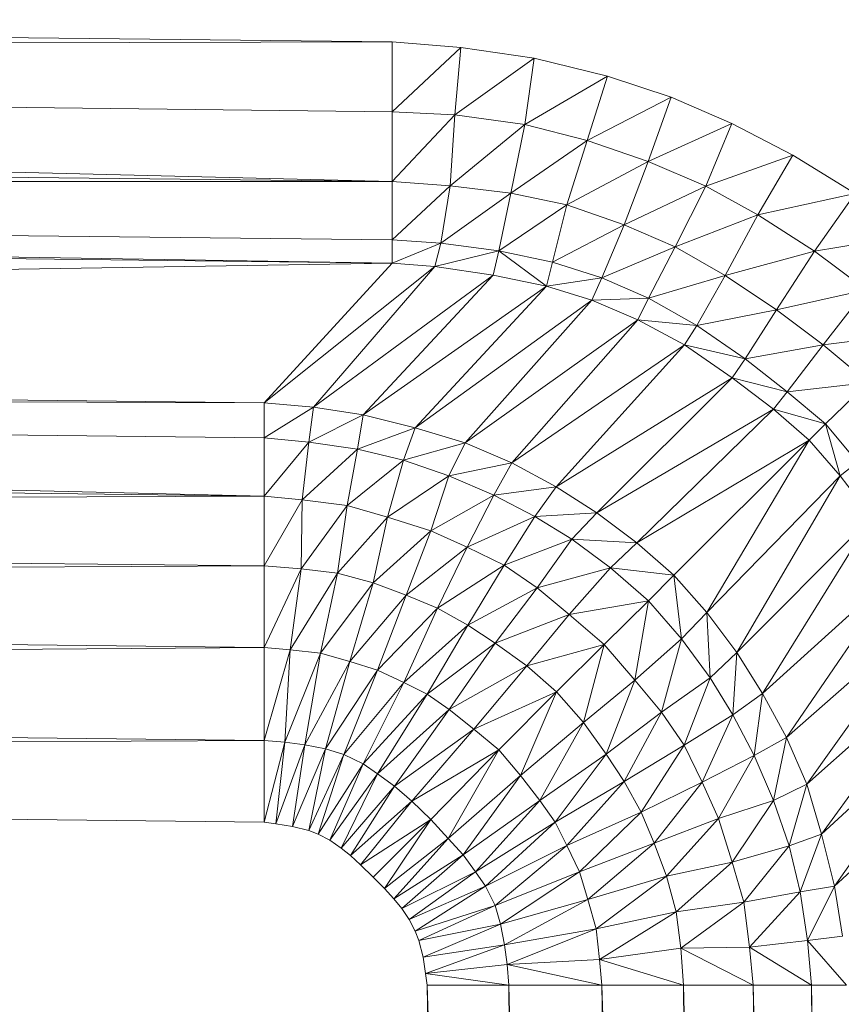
# Model space of a CAD drawing. Header units: metres. Extents: x 391.1 to 427.5, y 12.7 to 29.9.
# Tile 128 of 212: x 408.8146 to 408.8621, y 21.5667 to 21.6237. Entities that reach past the tile are written whole.
import ezdxf

# ---------------------------------------------------------------- set-up
doc = ezdxf.new("R2010")
doc.units = ezdxf.units.M
doc.layers.add('02_MOBILIARIO', color=7, linetype='Continuous', lineweight=18)

# ---------------------------------------------------------------- blocks, each defined once
blk = doc.blocks.new('Family - Plats de dutxa PS-1-153387-01_CLI_AIRE_PS1')
at = {"layer": '02_MOBILIARIO', "color": 253, "true_color": 0xaaaaaa}
for p, q in [((0.409997, 0.745261), (0.704435, 0.74189)), ((0.704435, 0.74189), (0.409997, 0.745261)), ((0.704435, 0.74189), (0.409997, 0.741216)), ((0.409997, 0.741216), (0.704435, 0.74189)), ((0.704435, 0.74189), (0.704435, 0.737845)), ((0.704435, 0.737845), (0.704435, 0.74189)), ((0.704435, 0.74189), (0.708408, 0.741555)), ((0.708408, 0.741555), (0.704435, 0.74189)), ((0.708408, 0.741555), (0.704435, 0.737845)), ((0.704435, 0.737845), (0.708408, 0.741555)), ((0.708066, 0.737659), (0.708408, 0.741555)), ((0.708408, 0.741555), (0.708066, 0.737659)), ((0.708408, 0.741555), (0.71265, 0.740939)), ((0.71265, 0.740939), (0.708408, 0.741555)), ((0.409997, 0.741216), (0.704435, 0.7338)), ((0.704435, 0.7338), (0.409997, 0.741216)), ((0.409997, 0.741216), (0.704435, 0.737845)), ((0.704435, 0.737845), (0.409997, 0.741216)), ((0.71265, 0.740939), (0.708066, 0.737659)), ((0.708066, 0.737659), (0.71265, 0.740939)), ((0.712103, 0.737112), (0.71265, 0.740939)), ((0.71265, 0.740939), (0.712103, 0.737112)), ((0.71265, 0.740939), (0.716891, 0.739914)), ((0.716891, 0.739914), (0.71265, 0.740939)), ((0.716891, 0.739914), (0.712103, 0.737112)), ((0.712103, 0.737112), (0.716891, 0.739914)), ((0.716891, 0.739914), (0.715712, 0.73618)), ((0.715712, 0.73618), (0.716891, 0.739914)), ((0.716891, 0.739914), (0.720586, 0.738684)), ((0.720586, 0.738684), (0.716891, 0.739914)), ((0.720586, 0.738684), (0.715712, 0.73618)), ((0.715712, 0.73618), (0.720586, 0.738684)), ((0.719247, 0.734957), (0.720586, 0.738684)), ((0.720586, 0.738684), (0.719247, 0.734957)), ((0.720586, 0.738684), (0.724098, 0.737171)), ((0.724098, 0.737171), (0.720586, 0.738684)), ((0.704435, 0.7338), (0.704435, 0.737845)), ((0.708066, 0.737659), (0.704435, 0.737845)), ((0.704435, 0.7338), (0.704435, 0.737845)), ((0.704435, 0.737845), (0.708066, 0.737659)), ((0.708066, 0.737659), (0.704435, 0.7338)), ((0.704435, 0.7338), (0.708066, 0.737659)), ((0.707793, 0.733558), (0.708066, 0.737659)), ((0.708066, 0.737659), (0.707793, 0.733558)), ((0.712103, 0.737112), (0.708066, 0.737659)), ((0.708066, 0.737659), (0.712103, 0.737112)), ((0.409997, 0.737171), (0.704435, 0.7338)), ((0.704435, 0.7338), (0.409997, 0.737171)), ((0.712103, 0.737112), (0.707793, 0.733558)), ((0.707793, 0.733558), (0.712103, 0.737112)), ((0.711293, 0.733124), (0.712103, 0.737112)), ((0.712103, 0.737112), (0.711293, 0.733124)), ((0.715712, 0.73618), (0.712103, 0.737112)), ((0.712103, 0.737112), (0.715712, 0.73618)), ((0.724098, 0.737171), (0.719247, 0.734957)), ((0.719247, 0.734957), (0.724098, 0.737171)), ((0.724098, 0.737171), (0.722579, 0.733531)), ((0.722579, 0.733531), (0.724098, 0.737171)), ((0.724098, 0.737171), (0.727632, 0.735335)), ((0.727632, 0.735335), (0.724098, 0.737171)), ((0.715712, 0.73618), (0.711293, 0.733124)), ((0.711293, 0.733124), (0.715712, 0.73618)), ((0.714548, 0.732452), (0.715712, 0.73618)), ((0.715712, 0.73618), (0.714548, 0.732452)), ((0.719247, 0.734957), (0.715712, 0.73618)), ((0.715712, 0.73618), (0.719247, 0.734957)), ((0.727632, 0.735335), (0.722579, 0.733531)), ((0.722579, 0.733531), (0.727632, 0.735335)), ((0.725607, 0.731878), (0.727632, 0.735335)), ((0.727632, 0.735335), (0.725607, 0.731878)), ((0.727632, 0.735335), (0.731232, 0.733117)), ((0.731232, 0.733117), (0.727632, 0.735335)), ((0.719247, 0.734957), (0.714548, 0.732452)), ((0.714548, 0.732452), (0.719247, 0.734957)), ((0.717854, 0.73129), (0.719247, 0.734957)), ((0.719247, 0.734957), (0.717854, 0.73129)), ((0.719247, 0.734957), (0.722579, 0.733531)), ((0.722579, 0.733531), (0.719247, 0.734957)), ((0.409997, 0.7338), (0.704435, 0.729081)), ((0.704435, 0.729081), (0.409997, 0.7338)), ((0.409997, 0.7338), (0.704435, 0.730429)), ((0.704435, 0.7338), (0.409997, 0.7338)), ((0.704435, 0.730429), (0.409997, 0.7338)), ((0.409997, 0.7338), (0.704435, 0.7338)), ((0.704435, 0.7338), (0.704435, 0.730429)), ((0.704435, 0.730429), (0.704435, 0.7338)), ((0.704435, 0.7338), (0.707793, 0.733558)), ((0.707793, 0.733558), (0.704435, 0.7338)), ((0.707793, 0.733558), (0.704435, 0.730429)), ((0.704435, 0.730429), (0.707793, 0.733558)), ((0.707248, 0.730237), (0.707793, 0.733558)), ((0.707793, 0.733558), (0.707248, 0.730237)), ((0.707793, 0.733558), (0.711293, 0.733124)), ((0.711293, 0.733124), (0.707793, 0.733558)), ((0.722579, 0.733531), (0.717854, 0.73129)), ((0.717854, 0.73129), (0.722579, 0.733531)), ((0.722579, 0.733531), (0.72081, 0.730019)), ((0.72081, 0.730019), (0.722579, 0.733531)), ((0.722579, 0.733531), (0.725607, 0.731878)), ((0.725607, 0.731878), (0.722579, 0.733531)), ((0.711293, 0.733124), (0.707248, 0.730237)), ((0.707248, 0.730237), (0.711293, 0.733124)), ((0.710613, 0.729785), (0.711293, 0.733124)), ((0.711293, 0.733124), (0.710613, 0.729785)), ((0.711293, 0.733124), (0.714548, 0.732452)), ((0.714548, 0.732452), (0.711293, 0.733124)), ((0.731232, 0.733117), (0.725607, 0.731878)), ((0.725607, 0.731878), (0.731232, 0.733117)), ((0.728874, 0.729771), (0.731232, 0.733117)), ((0.731232, 0.733117), (0.728874, 0.729771)), ((0.409997, 0.732452), (0.704435, 0.729081)), ((0.704435, 0.729081), (0.409997, 0.732452)), ((0.714548, 0.732452), (0.710613, 0.729785)), ((0.710613, 0.729785), (0.714548, 0.732452)), ((0.713706, 0.72914), (0.714548, 0.732452)), ((0.714548, 0.732452), (0.713706, 0.72914)), ((0.714548, 0.732452), (0.717854, 0.73129)), ((0.717854, 0.73129), (0.714548, 0.732452)), ((0.725607, 0.731878), (0.72081, 0.730019)), ((0.72081, 0.730019), (0.725607, 0.731878)), ((0.725607, 0.731878), (0.7237, 0.728375)), ((0.7237, 0.728375), (0.725607, 0.731878)), ((0.728874, 0.729771), (0.725607, 0.731878)), ((0.725607, 0.731878), (0.728874, 0.729771)), ((0.717854, 0.73129), (0.713706, 0.72914)), ((0.713706, 0.72914), (0.717854, 0.73129)), ((0.716562, 0.728223), (0.717854, 0.73129)), ((0.717854, 0.73129), (0.716562, 0.728223)), ((0.717854, 0.73129), (0.72081, 0.730019)), ((0.72081, 0.730019), (0.717854, 0.73129)), ((0.734405, 0.730688), (0.728874, 0.729771)), ((0.728874, 0.729771), (0.734405, 0.730688)), ((0.704435, 0.729081), (0.704435, 0.730429)), ((0.707248, 0.730237), (0.704435, 0.730429)), ((0.704435, 0.729081), (0.704435, 0.730429)), ((0.704435, 0.730429), (0.707248, 0.730237)), ((0.707248, 0.730237), (0.704435, 0.729081)), ((0.704435, 0.729081), (0.707248, 0.730237)), ((0.706908, 0.728879), (0.707248, 0.730237)), ((0.707248, 0.730237), (0.706908, 0.728879)), ((0.710613, 0.729785), (0.707248, 0.730237)), ((0.707248, 0.730237), (0.710613, 0.729785)), ((0.710613, 0.729785), (0.706908, 0.728879)), ((0.706908, 0.728879), (0.710613, 0.729785)), ((0.710613, 0.729785), (0.710273, 0.728393)), ((0.710613, 0.729785), (0.710273, 0.728393)), ((0.713706, 0.72914), (0.710613, 0.729785)), ((0.713367, 0.727748), (0.710613, 0.729785)), ((0.710613, 0.729785), (0.713706, 0.72914)), ((0.710613, 0.729785), (0.713367, 0.727748)), ((0.72081, 0.730019), (0.716562, 0.728223)), ((0.716562, 0.728223), (0.72081, 0.730019)), ((0.719267, 0.727059), (0.72081, 0.730019)), ((0.72081, 0.730019), (0.719267, 0.727059)), ((0.72081, 0.730019), (0.7237, 0.728375)), ((0.7237, 0.728375), (0.72081, 0.730019)), ((0.728874, 0.729771), (0.7237, 0.728375)), ((0.7237, 0.728375), (0.728874, 0.729771)), ((0.726682, 0.726384), (0.728874, 0.729771)), ((0.728874, 0.729771), (0.726682, 0.726384)), ((0.728874, 0.729771), (0.731851, 0.72754)), ((0.731851, 0.72754), (0.728874, 0.729771)), ((0.704435, 0.729081), (0.409997, 0.724362)), ((0.409997, 0.724362), (0.704435, 0.729081)), ((0.704435, 0.729081), (0.697019, 0.720991)), ((0.697019, 0.720991), (0.704435, 0.729081)), ((0.704435, 0.729081), (0.706908, 0.728879)), ((0.706908, 0.728879), (0.704435, 0.729081)), ((0.713367, 0.727748), (0.713706, 0.72914)), ((0.713367, 0.727748), (0.713706, 0.72914)), ((0.716562, 0.728223), (0.713706, 0.72914)), ((0.713706, 0.72914), (0.716562, 0.728223)), ((0.706908, 0.728879), (0.697019, 0.720991)), ((0.697019, 0.720991), (0.706908, 0.728879)), ((0.699866, 0.720754), (0.706908, 0.728879)), ((0.706908, 0.728879), (0.699866, 0.720754)), ((0.710273, 0.728393), (0.699866, 0.720754)), ((0.699866, 0.720754), (0.710273, 0.728393)), ((0.702759, 0.720304), (0.710273, 0.728393)), ((0.710273, 0.728393), (0.702759, 0.720304)), ((0.706908, 0.728879), (0.710273, 0.728393)), ((0.710273, 0.728393), (0.706908, 0.728879)), ((0.710273, 0.728393), (0.713367, 0.727748)), ((0.713367, 0.727748), (0.710273, 0.728393)), ((0.716562, 0.728223), (0.713367, 0.727748)), ((0.713367, 0.727748), (0.716562, 0.728223)), ((0.715984, 0.726933), (0.716562, 0.728223)), ((0.716562, 0.728223), (0.715984, 0.726933)), ((0.719267, 0.727059), (0.716562, 0.728223)), ((0.716562, 0.728223), (0.719267, 0.727059)), ((0.7237, 0.728375), (0.719267, 0.727059)), ((0.719267, 0.727059), (0.7237, 0.728375)), ((0.722075, 0.725476), (0.7237, 0.728375)), ((0.7237, 0.728375), (0.722075, 0.725476)), ((0.7237, 0.728375), (0.726682, 0.726384)), ((0.726682, 0.726384), (0.7237, 0.728375)), ((0.713367, 0.727748), (0.702759, 0.720304)), ((0.702759, 0.720304), (0.713367, 0.727748)), ((0.705764, 0.719553), (0.713367, 0.727748)), ((0.713367, 0.727748), (0.705764, 0.719553)), ((0.713367, 0.727748), (0.715984, 0.726933)), ((0.715984, 0.726933), (0.713367, 0.727748)), ((0.731851, 0.72754), (0.726682, 0.726384)), ((0.726682, 0.726384), (0.731851, 0.72754)), ((0.729379, 0.724362), (0.731851, 0.72754)), ((0.731851, 0.72754), (0.729379, 0.724362)), ((0.715984, 0.726933), (0.705764, 0.719553)), ((0.705764, 0.719553), (0.715984, 0.726933)), ((0.708656, 0.71869), (0.715984, 0.726933)), ((0.715984, 0.726933), (0.708656, 0.71869)), ((0.719267, 0.727059), (0.715984, 0.726933)), ((0.715984, 0.726933), (0.719267, 0.727059)), ((0.715984, 0.726933), (0.71865, 0.725804)), ((0.71865, 0.725804), (0.715984, 0.726933)), ((0.71865, 0.725804), (0.719267, 0.727059)), ((0.719267, 0.727059), (0.71865, 0.725804)), ((0.719267, 0.727059), (0.722075, 0.725476)), ((0.722075, 0.725476), (0.719267, 0.727059)), ((0.726682, 0.726384), (0.722075, 0.725476)), ((0.722075, 0.725476), (0.726682, 0.726384)), ((0.724867, 0.723552), (0.726682, 0.726384)), ((0.726682, 0.726384), (0.724867, 0.723552)), ((0.726682, 0.726384), (0.729379, 0.724362)), ((0.729379, 0.724362), (0.726682, 0.726384)), ((0.71865, 0.725804), (0.708656, 0.71869)), ((0.708656, 0.71869), (0.71865, 0.725804)), ((0.711361, 0.717527), (0.71865, 0.725804)), ((0.71865, 0.725804), (0.711361, 0.717527)), ((0.71865, 0.725804), (0.721359, 0.724354)), ((0.722075, 0.725476), (0.71865, 0.725804)), ((0.721359, 0.724354), (0.71865, 0.725804)), ((0.71865, 0.725804), (0.722075, 0.725476)), ((0.721359, 0.724354), (0.722075, 0.725476)), ((0.722075, 0.725476), (0.721359, 0.724354)), ((0.722075, 0.725476), (0.724867, 0.723552)), ((0.724867, 0.723552), (0.722075, 0.725476)), ((0.734772, 0.725036), (0.729379, 0.724362)), ((0.729379, 0.724362), (0.734772, 0.725036)), ((0.409997, 0.724362), (0.697019, 0.720991)), ((0.697019, 0.720991), (0.409997, 0.724362)), ((0.721359, 0.724354), (0.711361, 0.717527)), ((0.711361, 0.717527), (0.721359, 0.724354)), ((0.713916, 0.716138), (0.721359, 0.724354)), ((0.721359, 0.724354), (0.713916, 0.716138)), ((0.721359, 0.724354), (0.724113, 0.72245)), ((0.724867, 0.723552), (0.721359, 0.724354)), ((0.724113, 0.72245), (0.721359, 0.724354)), ((0.721359, 0.724354), (0.724867, 0.723552)), ((0.729379, 0.724362), (0.724867, 0.723552)), ((0.724867, 0.723552), (0.729379, 0.724362)), ((0.729379, 0.724362), (0.727305, 0.721639)), ((0.727305, 0.721639), (0.729379, 0.724362)), ((0.731985, 0.722169), (0.729379, 0.724362)), ((0.729379, 0.724362), (0.731985, 0.722169)), ((0.724867, 0.723552), (0.724113, 0.72245)), ((0.724113, 0.72245), (0.724867, 0.723552)), ((0.727305, 0.721639), (0.724867, 0.723552)), ((0.724867, 0.723552), (0.727305, 0.721639)), ((0.409997, 0.722339), (0.697019, 0.715598)), ((0.697019, 0.715598), (0.409997, 0.722339)), ((0.409997, 0.722339), (0.697019, 0.718969)), ((0.697019, 0.720991), (0.409997, 0.722339)), ((0.697019, 0.718969), (0.409997, 0.722339)), ((0.409997, 0.722339), (0.697019, 0.720991)), ((0.724113, 0.72245), (0.713916, 0.716138)), ((0.713916, 0.716138), (0.724113, 0.72245)), ((0.716282, 0.714637), (0.724113, 0.72245)), ((0.724113, 0.72245), (0.716282, 0.714637)), ((0.724113, 0.72245), (0.726512, 0.720634)), ((0.727305, 0.721639), (0.724113, 0.72245)), ((0.726512, 0.720634), (0.724113, 0.72245)), ((0.724113, 0.72245), (0.727305, 0.721639)), ((0.731985, 0.722169), (0.727305, 0.721639)), ((0.727305, 0.721639), (0.731985, 0.722169)), ((0.729514, 0.719778), (0.731985, 0.722169)), ((0.731985, 0.722169), (0.729514, 0.719778)), ((0.726512, 0.720634), (0.727305, 0.721639)), ((0.727305, 0.721639), (0.726512, 0.720634)), ((0.729514, 0.719778), (0.727305, 0.721639)), ((0.727305, 0.721639), (0.729514, 0.719778)), ((0.697019, 0.720991), (0.697019, 0.718969)), ((0.699866, 0.720754), (0.697019, 0.720991)), ((0.697019, 0.718969), (0.697019, 0.720991)), ((0.697019, 0.720991), (0.699866, 0.720754)), ((0.699866, 0.720754), (0.697019, 0.718969)), ((0.697019, 0.718969), (0.699866, 0.720754)), ((0.699603, 0.718728), (0.699866, 0.720754)), ((0.699866, 0.720754), (0.699603, 0.718728)), ((0.702759, 0.720304), (0.699866, 0.720754)), ((0.699866, 0.720754), (0.702759, 0.720304)), ((0.726512, 0.720634), (0.716282, 0.714637)), ((0.716282, 0.714637), (0.726512, 0.720634)), ((0.718593, 0.712901), (0.726512, 0.720634)), ((0.726512, 0.720634), (0.718593, 0.712901)), ((0.726512, 0.720634), (0.72857, 0.718834)), ((0.729514, 0.719778), (0.726512, 0.720634)), ((0.72857, 0.718834), (0.726512, 0.720634)), ((0.726512, 0.720634), (0.729514, 0.719778)), ((0.702759, 0.720304), (0.699603, 0.718728)), ((0.699603, 0.718728), (0.702759, 0.720304)), ((0.702421, 0.718315), (0.702759, 0.720304)), ((0.702759, 0.720304), (0.702421, 0.718315)), ((0.705764, 0.719553), (0.702759, 0.720304)), ((0.702759, 0.720304), (0.705764, 0.719553)), ((0.705764, 0.719553), (0.702421, 0.718315)), ((0.702421, 0.718315), (0.705764, 0.719553)), ((0.705088, 0.717677), (0.705764, 0.719553)), ((0.705764, 0.719553), (0.705088, 0.717677)), ((0.708656, 0.71869), (0.705764, 0.719553)), ((0.705764, 0.719553), (0.708656, 0.71869)), ((0.72857, 0.718834), (0.729514, 0.719778)), ((0.729514, 0.719778), (0.72857, 0.718834)), ((0.731375, 0.717569), (0.729514, 0.719778)), ((0.73037, 0.716775), (0.729514, 0.719778)), ((0.729514, 0.719778), (0.731375, 0.717569)), ((0.729514, 0.719778), (0.73037, 0.716775)), ((0.409997, 0.718969), (0.697019, 0.715598)), ((0.697019, 0.715598), (0.409997, 0.718969)), ((0.697019, 0.715598), (0.697019, 0.718969)), ((0.699603, 0.718728), (0.697019, 0.718969)), ((0.697019, 0.715598), (0.697019, 0.718969)), ((0.697019, 0.718969), (0.699603, 0.718728)), ((0.699603, 0.718728), (0.697019, 0.715598)), ((0.697019, 0.715598), (0.699603, 0.718728)), ((0.699227, 0.715387), (0.699603, 0.718728)), ((0.699603, 0.718728), (0.699227, 0.715387)), ((0.702421, 0.718315), (0.699603, 0.718728)), ((0.699603, 0.718728), (0.702421, 0.718315)), ((0.72857, 0.718834), (0.718593, 0.712901)), ((0.718593, 0.712901), (0.72857, 0.718834)), ((0.720739, 0.711018), (0.72857, 0.718834)), ((0.72857, 0.718834), (0.720739, 0.711018)), ((0.722637, 0.708856), (0.72857, 0.718834)), ((0.72857, 0.718834), (0.722637, 0.708856)), ((0.72857, 0.718834), (0.73037, 0.716775)), ((0.73037, 0.716775), (0.72857, 0.718834)), ((0.702421, 0.718315), (0.699227, 0.715387)), ((0.699227, 0.715387), (0.702421, 0.718315)), ((0.70182, 0.71505), (0.702421, 0.718315)), ((0.702421, 0.718315), (0.70182, 0.71505)), ((0.705088, 0.717677), (0.702421, 0.718315)), ((0.702421, 0.718315), (0.705088, 0.717677)), ((0.708656, 0.71869), (0.705088, 0.717677)), ((0.705088, 0.717677), (0.708656, 0.71869)), ((0.707717, 0.716776), (0.708656, 0.71869)), ((0.708656, 0.71869), (0.707717, 0.716776)), ((0.711361, 0.717527), (0.708656, 0.71869)), ((0.708656, 0.71869), (0.711361, 0.717527)), ((0.705088, 0.717677), (0.70182, 0.71505)), ((0.70182, 0.71505), (0.705088, 0.717677)), ((0.705088, 0.717677), (0.704152, 0.71437)), ((0.704152, 0.71437), (0.705088, 0.717677)), ((0.707717, 0.716776), (0.705088, 0.717677)), ((0.705088, 0.717677), (0.707717, 0.716776)), ((0.731375, 0.717569), (0.73037, 0.716775)), ((0.73037, 0.716775), (0.731375, 0.717569)), ((0.711361, 0.717527), (0.707717, 0.716776)), ((0.707717, 0.716776), (0.711361, 0.717527)), ((0.710309, 0.71565), (0.711361, 0.717527)), ((0.711361, 0.717527), (0.710309, 0.71565)), ((0.713916, 0.716138), (0.711361, 0.717527)), ((0.711361, 0.717527), (0.713916, 0.716138)), ((0.707717, 0.716776), (0.704152, 0.71437)), ((0.704152, 0.71437), (0.707717, 0.716776)), ((0.706669, 0.713582), (0.707717, 0.716776)), ((0.707717, 0.716776), (0.706669, 0.713582)), ((0.710309, 0.71565), (0.707717, 0.716776)), ((0.707717, 0.716776), (0.710309, 0.71565)), ((0.73037, 0.716775), (0.722637, 0.708856)), ((0.722637, 0.708856), (0.73037, 0.716775)), ((0.724373, 0.706546), (0.73037, 0.716775)), ((0.73037, 0.716775), (0.724373, 0.706546)), ((0.73037, 0.716775), (0.732187, 0.714376)), ((0.732187, 0.714376), (0.73037, 0.716775)), ((0.713916, 0.716138), (0.710309, 0.71565)), ((0.710309, 0.71565), (0.713916, 0.716138)), ((0.71268, 0.714408), (0.713916, 0.716138)), ((0.713916, 0.716138), (0.71268, 0.714408)), ((0.716282, 0.714637), (0.713916, 0.716138)), ((0.713916, 0.716138), (0.716282, 0.714637)), ((0.697019, 0.715598), (0.409997, 0.714444)), ((0.409997, 0.714444), (0.697019, 0.715598)), ((0.697019, 0.715598), (0.697019, 0.711553)), ((0.699227, 0.715387), (0.697019, 0.715598)), ((0.697019, 0.711553), (0.697019, 0.715598)), ((0.697019, 0.715598), (0.699227, 0.715387)), ((0.699227, 0.715387), (0.697019, 0.711553)), ((0.697019, 0.711553), (0.699227, 0.715387)), ((0.699156, 0.711395), (0.699227, 0.715387)), ((0.699227, 0.715387), (0.699156, 0.711395)), ((0.70182, 0.71505), (0.699227, 0.715387)), ((0.699227, 0.715387), (0.70182, 0.71505)), ((0.710309, 0.71565), (0.706669, 0.713582)), ((0.706669, 0.713582), (0.710309, 0.71565)), ((0.708773, 0.712644), (0.710309, 0.71565)), ((0.710309, 0.71565), (0.708773, 0.712644)), ((0.71268, 0.714408), (0.710309, 0.71565)), ((0.710309, 0.71565), (0.71268, 0.714408)), ((0.70182, 0.71505), (0.699156, 0.711395)), ((0.699156, 0.711395), (0.70182, 0.71505)), ((0.70126, 0.711132), (0.70182, 0.71505)), ((0.70182, 0.71505), (0.70126, 0.711132)), ((0.70182, 0.71505), (0.704152, 0.71437)), ((0.704152, 0.71437), (0.70182, 0.71505)), ((0.409997, 0.714444), (0.697019, 0.711553)), ((0.697019, 0.711553), (0.409997, 0.714444)), ((0.704152, 0.71437), (0.70126, 0.711132)), ((0.70126, 0.711132), (0.704152, 0.71437)), ((0.703326, 0.710569), (0.704152, 0.71437)), ((0.704152, 0.71437), (0.703326, 0.710569)), ((0.704152, 0.71437), (0.706669, 0.713582)), ((0.706669, 0.713582), (0.704152, 0.71437)), ((0.71268, 0.714408), (0.708773, 0.712644)), ((0.708773, 0.712644), (0.71268, 0.714408)), ((0.710914, 0.711593), (0.71268, 0.714408)), ((0.71268, 0.714408), (0.710914, 0.711593)), ((0.716282, 0.714637), (0.71268, 0.714408)), ((0.71268, 0.714408), (0.716282, 0.714637)), ((0.714821, 0.713095), (0.71268, 0.714408)), ((0.71268, 0.714408), (0.714821, 0.713095)), ((0.714821, 0.713095), (0.716282, 0.714637)), ((0.716282, 0.714637), (0.714821, 0.713095)), ((0.718593, 0.712901), (0.716282, 0.714637)), ((0.716282, 0.714637), (0.718593, 0.712901)), ((0.732187, 0.714376), (0.724373, 0.706546)), ((0.724373, 0.706546), (0.732187, 0.714376)), ((0.725874, 0.704179), (0.732187, 0.714376)), ((0.732187, 0.714376), (0.725874, 0.704179)), ((0.706669, 0.713582), (0.703326, 0.710569)), ((0.703326, 0.710569), (0.706669, 0.713582)), ((0.706669, 0.713582), (0.705242, 0.709856)), ((0.705242, 0.709856), (0.706669, 0.713582)), ((0.708773, 0.712644), (0.706669, 0.713582)), ((0.706669, 0.713582), (0.708773, 0.712644)), ((0.714821, 0.713095), (0.710914, 0.711593)), ((0.710914, 0.711593), (0.714821, 0.713095)), ((0.71283, 0.71028), (0.714821, 0.713095)), ((0.714821, 0.713095), (0.71283, 0.71028)), ((0.718593, 0.712901), (0.714821, 0.713095)), ((0.717075, 0.711443), (0.714821, 0.713095)), ((0.714821, 0.713095), (0.718593, 0.712901)), ((0.714821, 0.713095), (0.717075, 0.711443)), ((0.708773, 0.712644), (0.705242, 0.709856)), ((0.705242, 0.709856), (0.708773, 0.712644)), ((0.707045, 0.709105), (0.708773, 0.712644)), ((0.708773, 0.712644), (0.707045, 0.709105)), ((0.710914, 0.711593), (0.708773, 0.712644)), ((0.708773, 0.712644), (0.710914, 0.711593)), ((0.717075, 0.711443), (0.718593, 0.712901)), ((0.718593, 0.712901), (0.717075, 0.711443)), ((0.720739, 0.711018), (0.718593, 0.712901)), ((0.718593, 0.712901), (0.720739, 0.711018)), ((0.697019, 0.711553), (0.409997, 0.710205)), ((0.409997, 0.710205), (0.697019, 0.711553)), ((0.697019, 0.711553), (0.697019, 0.706834)), ((0.697019, 0.706834), (0.697019, 0.711553)), ((0.697019, 0.711553), (0.699156, 0.711395)), ((0.699156, 0.711395), (0.697019, 0.711553)), ((0.699156, 0.711395), (0.697019, 0.706834)), ((0.697019, 0.706834), (0.699156, 0.711395)), ((0.698518, 0.706692), (0.699156, 0.711395)), ((0.699156, 0.711395), (0.698518, 0.706692)), ((0.699156, 0.711395), (0.70126, 0.711132)), ((0.70126, 0.711132), (0.699156, 0.711395)), ((0.710914, 0.711593), (0.707045, 0.709105)), ((0.707045, 0.709105), (0.710914, 0.711593)), ((0.70881, 0.70813), (0.710914, 0.711593)), ((0.710914, 0.711593), (0.70881, 0.70813)), ((0.71283, 0.71028), (0.710914, 0.711593)), ((0.710914, 0.711593), (0.71283, 0.71028)), ((0.717075, 0.711443), (0.71283, 0.71028)), ((0.71283, 0.71028), (0.717075, 0.711443)), ((0.714671, 0.708741), (0.717075, 0.711443)), ((0.717075, 0.711443), (0.714671, 0.708741)), ((0.720739, 0.711018), (0.717075, 0.711443)), ((0.719267, 0.70953), (0.717075, 0.711443)), ((0.717075, 0.711443), (0.720739, 0.711018)), ((0.717075, 0.711443), (0.719267, 0.70953)), ((0.734091, 0.711623), (0.725874, 0.704179)), ((0.725874, 0.704179), (0.734091, 0.711623)), ((0.727263, 0.701625), (0.734091, 0.711623)), ((0.734091, 0.711623), (0.727263, 0.701625)), ((0.70126, 0.711132), (0.698518, 0.706692)), ((0.698518, 0.706692), (0.70126, 0.711132)), ((0.700283, 0.706505), (0.70126, 0.711132)), ((0.70126, 0.711132), (0.700283, 0.706505)), ((0.70126, 0.711132), (0.703326, 0.710569)), ((0.703326, 0.710569), (0.70126, 0.711132)), ((0.719267, 0.70953), (0.720739, 0.711018)), ((0.720739, 0.711018), (0.719267, 0.70953)), ((0.722637, 0.708856), (0.720739, 0.711018)), ((0.72118, 0.707339), (0.720739, 0.711018)), ((0.720739, 0.711018), (0.722637, 0.708856)), ((0.720739, 0.711018), (0.72118, 0.707339)), ((0.409997, 0.710205), (0.697019, 0.706834)), ((0.697019, 0.706834), (0.409997, 0.710205)), ((0.703326, 0.710569), (0.700283, 0.706505)), ((0.700283, 0.706505), (0.703326, 0.710569)), ((0.701974, 0.706017), (0.703326, 0.710569)), ((0.703326, 0.710569), (0.701974, 0.706017)), ((0.703326, 0.710569), (0.705242, 0.709856)), ((0.705242, 0.709856), (0.703326, 0.710569)), ((0.71283, 0.71028), (0.70881, 0.70813)), ((0.70881, 0.70813), (0.71283, 0.71028)), ((0.710388, 0.707079), (0.71283, 0.71028)), ((0.71283, 0.71028), (0.710388, 0.707079)), ((0.714671, 0.708741), (0.71283, 0.71028)), ((0.71283, 0.71028), (0.714671, 0.708741)), ((0.705242, 0.709856), (0.701974, 0.706017)), ((0.701974, 0.706017), (0.705242, 0.709856)), ((0.703589, 0.705529), (0.705242, 0.709856)), ((0.705242, 0.709856), (0.703589, 0.705529)), ((0.705242, 0.709856), (0.707045, 0.709105)), ((0.707045, 0.709105), (0.705242, 0.709856)), ((0.707045, 0.709105), (0.703589, 0.705529)), ((0.703589, 0.705529), (0.707045, 0.709105)), ((0.705109, 0.704811), (0.707045, 0.709105)), ((0.707045, 0.709105), (0.705109, 0.704811)), ((0.707045, 0.709105), (0.70881, 0.70813)), ((0.70881, 0.70813), (0.707045, 0.709105)), ((0.719267, 0.70953), (0.714671, 0.708741)), ((0.714671, 0.708741), (0.719267, 0.70953)), ((0.716697, 0.707003), (0.719267, 0.70953)), ((0.719267, 0.70953), (0.716697, 0.707003)), ((0.718477, 0.704934), (0.719267, 0.70953)), ((0.719267, 0.70953), (0.718477, 0.704934)), ((0.72118, 0.707339), (0.719267, 0.70953)), ((0.719267, 0.70953), (0.72118, 0.707339)), ((0.714671, 0.708741), (0.710388, 0.707079)), ((0.710388, 0.707079), (0.714671, 0.708741)), ((0.714671, 0.708741), (0.712229, 0.705765)), ((0.712229, 0.705765), (0.714671, 0.708741)), ((0.716697, 0.707003), (0.714671, 0.708741)), ((0.714671, 0.708741), (0.716697, 0.707003)), ((0.722637, 0.708856), (0.72118, 0.707339)), ((0.72118, 0.707339), (0.722637, 0.708856)), ((0.724373, 0.706546), (0.722637, 0.708856)), ((0.722831, 0.705085), (0.722637, 0.708856)), ((0.722637, 0.708856), (0.724373, 0.706546)), ((0.722637, 0.708856), (0.722831, 0.705085)), ((0.73554, 0.708914), (0.727263, 0.701625)), ((0.727263, 0.701625), (0.73554, 0.708914)), ((0.728426, 0.69892), (0.73554, 0.708914)), ((0.73554, 0.708914), (0.728426, 0.69892)), ((0.70881, 0.70813), (0.705109, 0.704811)), ((0.705109, 0.704811), (0.70881, 0.70813)), ((0.706458, 0.704137), (0.70881, 0.70813)), ((0.70881, 0.70813), (0.706458, 0.704137)), ((0.70881, 0.70813), (0.710388, 0.707079)), ((0.710388, 0.707079), (0.70881, 0.70813)), ((0.72118, 0.707339), (0.718477, 0.704934)), ((0.718477, 0.704934), (0.72118, 0.707339)), ((0.720016, 0.703094), (0.72118, 0.707339)), ((0.72118, 0.707339), (0.720016, 0.703094)), ((0.722831, 0.705085), (0.72118, 0.707339)), ((0.72118, 0.707339), (0.722831, 0.705085)), ((0.697019, 0.706834), (0.409997, 0.704811)), ((0.409997, 0.704811), (0.697019, 0.706834)), ((0.697019, 0.706834), (0.697019, 0.701441)), ((0.698518, 0.706692), (0.697019, 0.706834)), ((0.697019, 0.701441), (0.697019, 0.706834)), ((0.697019, 0.706834), (0.698518, 0.706692)), ((0.710388, 0.707079), (0.706458, 0.704137)), ((0.706458, 0.704137), (0.710388, 0.707079)), ((0.707721, 0.70324), (0.710388, 0.707079)), ((0.710388, 0.707079), (0.707721, 0.70324)), ((0.710388, 0.707079), (0.712229, 0.705765)), ((0.712229, 0.705765), (0.710388, 0.707079)), ((0.716697, 0.707003), (0.712229, 0.705765)), ((0.712229, 0.705765), (0.716697, 0.707003)), ((0.713941, 0.704275), (0.716697, 0.707003)), ((0.716697, 0.707003), (0.713941, 0.704275)), ((0.715502, 0.702493), (0.716697, 0.707003)), ((0.716697, 0.707003), (0.715502, 0.702493)), ((0.718477, 0.704934), (0.716697, 0.707003)), ((0.716697, 0.707003), (0.718477, 0.704934)), ((0.698518, 0.706692), (0.697019, 0.701441)), ((0.697019, 0.701441), (0.698518, 0.706692)), ((0.698217, 0.701357), (0.698518, 0.706692)), ((0.698518, 0.706692), (0.698217, 0.701357)), ((0.700283, 0.706505), (0.698217, 0.701357)), ((0.698217, 0.701357), (0.700283, 0.706505)), ((0.700283, 0.706505), (0.698518, 0.706692)), ((0.698518, 0.706692), (0.700283, 0.706505)), ((0.699367, 0.701205), (0.700283, 0.706505)), ((0.700283, 0.706505), (0.699367, 0.701205)), ((0.701974, 0.706017), (0.700283, 0.706505)), ((0.700283, 0.706505), (0.701974, 0.706017)), ((0.724373, 0.706546), (0.722831, 0.705085)), ((0.722831, 0.705085), (0.724373, 0.706546)), ((0.724144, 0.702943), (0.724373, 0.706546)), ((0.724373, 0.706546), (0.724144, 0.702943)), ((0.725874, 0.704179), (0.724373, 0.706546)), ((0.724373, 0.706546), (0.725874, 0.704179)), ((0.736669, 0.706248), (0.728426, 0.69892)), ((0.728426, 0.69892), (0.736669, 0.706248)), ((0.729289, 0.696028), (0.736669, 0.706248)), ((0.736669, 0.706248), (0.729289, 0.696028)), ((0.701974, 0.706017), (0.699367, 0.701205)), ((0.699367, 0.701205), (0.701974, 0.706017)), ((0.700561, 0.700966), (0.701974, 0.706017)), ((0.701974, 0.706017), (0.700561, 0.700966)), ((0.703589, 0.705529), (0.701974, 0.706017)), ((0.701974, 0.706017), (0.703589, 0.705529)), ((0.712229, 0.705765), (0.707721, 0.70324)), ((0.707721, 0.70324), (0.712229, 0.705765)), ((0.709154, 0.702115), (0.712229, 0.705765)), ((0.712229, 0.705765), (0.709154, 0.702115)), ((0.712229, 0.705765), (0.713941, 0.704275)), ((0.713941, 0.704275), (0.712229, 0.705765)), ((0.703589, 0.705529), (0.700561, 0.700966)), ((0.700561, 0.700966), (0.703589, 0.705529)), ((0.701635, 0.700646), (0.703589, 0.705529)), ((0.703589, 0.705529), (0.701635, 0.700646)), ((0.705109, 0.704811), (0.703589, 0.705529)), ((0.703589, 0.705529), (0.705109, 0.704811)), ((0.722831, 0.705085), (0.720016, 0.703094)), ((0.720016, 0.703094), (0.722831, 0.705085)), ((0.72133, 0.701178), (0.722831, 0.705085)), ((0.722831, 0.705085), (0.72133, 0.701178)), ((0.724144, 0.702943), (0.722831, 0.705085)), ((0.722831, 0.705085), (0.724144, 0.702943)), ((0.409997, 0.704811), (0.697019, 0.701441)), ((0.697019, 0.701441), (0.409997, 0.704811)), ((0.705109, 0.704811), (0.701635, 0.700646)), ((0.701635, 0.700646), (0.705109, 0.704811)), ((0.702753, 0.700099), (0.705109, 0.704811)), ((0.705109, 0.704811), (0.702753, 0.700099)), ((0.706458, 0.704137), (0.705109, 0.704811)), ((0.705109, 0.704811), (0.706458, 0.704137)), ((0.715502, 0.702493), (0.718477, 0.704934)), ((0.718477, 0.704934), (0.715502, 0.702493)), ((0.716815, 0.700652), (0.718477, 0.704934)), ((0.718477, 0.704934), (0.716815, 0.700652)), ((0.720016, 0.703094), (0.718477, 0.704934)), ((0.718477, 0.704934), (0.720016, 0.703094)), ((0.706458, 0.704137), (0.702753, 0.700099)), ((0.702753, 0.700099), (0.706458, 0.704137)), ((0.703589, 0.699521), (0.706458, 0.704137)), ((0.706458, 0.704137), (0.703589, 0.699521)), ((0.707721, 0.70324), (0.706458, 0.704137)), ((0.706458, 0.704137), (0.707721, 0.70324)), ((0.713941, 0.704275), (0.709154, 0.702115)), ((0.709154, 0.702115), (0.713941, 0.704275)), ((0.710604, 0.700904), (0.713941, 0.704275)), ((0.713941, 0.704275), (0.710604, 0.700904)), ((0.711851, 0.699418), (0.713941, 0.704275)), ((0.713941, 0.704275), (0.711851, 0.699418)), ((0.713941, 0.704275), (0.715502, 0.702493)), ((0.715502, 0.702493), (0.713941, 0.704275)), ((0.725874, 0.704179), (0.724144, 0.702943)), ((0.724144, 0.702943), (0.725874, 0.704179)), ((0.725386, 0.700573), (0.725874, 0.704179)), ((0.725874, 0.704179), (0.725386, 0.700573)), ((0.727263, 0.701625), (0.725874, 0.704179)), ((0.725874, 0.704179), (0.727263, 0.701625)), ((0.737484, 0.70363), (0.729289, 0.696028)), ((0.729289, 0.696028), (0.737484, 0.70363)), ((0.73004, 0.693022), (0.737484, 0.70363)), ((0.737484, 0.70363), (0.73004, 0.693022)), ((0.707721, 0.70324), (0.703589, 0.699521)), ((0.703589, 0.699521), (0.707721, 0.70324)), ((0.707721, 0.70324), (0.704566, 0.698808)), ((0.704566, 0.698808), (0.707721, 0.70324)), ((0.709154, 0.702115), (0.707721, 0.70324)), ((0.707721, 0.70324), (0.709154, 0.702115)), ((0.720016, 0.703094), (0.716815, 0.700652)), ((0.716815, 0.700652), (0.720016, 0.703094)), ((0.717866, 0.699074), (0.720016, 0.703094)), ((0.720016, 0.703094), (0.717866, 0.699074)), ((0.72133, 0.701178), (0.720016, 0.703094)), ((0.720016, 0.703094), (0.72133, 0.701178)), ((0.724144, 0.702943), (0.72133, 0.701178)), ((0.72133, 0.701178), (0.724144, 0.702943)), ((0.72238, 0.699037), (0.724144, 0.702943)), ((0.724144, 0.702943), (0.72238, 0.699037)), ((0.725386, 0.700573), (0.724144, 0.702943)), ((0.724144, 0.702943), (0.725386, 0.700573)), ((0.715502, 0.702493), (0.711851, 0.699418)), ((0.711851, 0.699418), (0.715502, 0.702493)), ((0.712976, 0.697985), (0.715502, 0.702493)), ((0.715502, 0.702493), (0.712976, 0.697985)), ((0.715502, 0.702493), (0.716815, 0.700652)), ((0.716815, 0.700652), (0.715502, 0.702493)), ((0.709154, 0.702115), (0.704566, 0.698808)), ((0.704566, 0.698808), (0.709154, 0.702115)), ((0.705572, 0.697934), (0.709154, 0.702115)), ((0.709154, 0.702115), (0.705572, 0.697934)), ((0.710604, 0.700904), (0.709154, 0.702115)), ((0.709154, 0.702115), (0.710604, 0.700904)), ((0.727263, 0.701625), (0.725386, 0.700573)), ((0.725386, 0.700573), (0.727263, 0.701625)), ((0.726512, 0.697981), (0.727263, 0.701625)), ((0.727263, 0.701625), (0.726512, 0.697981)), ((0.728426, 0.69892), (0.727263, 0.701625)), ((0.727263, 0.701625), (0.728426, 0.69892)), ((0.697019, 0.701441), (0.409997, 0.700092)), ((0.409997, 0.700092), (0.697019, 0.701441)), ((0.697019, 0.701441), (0.697019, 0.696721)), ((0.698217, 0.701357), (0.697019, 0.701441)), ((0.697019, 0.696721), (0.697019, 0.701441)), ((0.697019, 0.701441), (0.698217, 0.701357)), ((0.698217, 0.701357), (0.697019, 0.696721)), ((0.697019, 0.696721), (0.698217, 0.701357)), ((0.697697, 0.696631), (0.698217, 0.701357)), ((0.698217, 0.701357), (0.697697, 0.696631)), ((0.699367, 0.701205), (0.697697, 0.696631)), ((0.697697, 0.696631), (0.699367, 0.701205)), ((0.699367, 0.701205), (0.698217, 0.701357)), ((0.698217, 0.701357), (0.699367, 0.701205)), ((0.698651, 0.696479), (0.699367, 0.701205)), ((0.699367, 0.701205), (0.698651, 0.696479)), ((0.700561, 0.700966), (0.699367, 0.701205)), ((0.699367, 0.701205), (0.700561, 0.700966)), ((0.72133, 0.701178), (0.717866, 0.699074)), ((0.717866, 0.699074), (0.72133, 0.701178)), ((0.718842, 0.697309), (0.72133, 0.701178)), ((0.72133, 0.701178), (0.718842, 0.697309)), ((0.72238, 0.699037), (0.72133, 0.701178)), ((0.72133, 0.701178), (0.72238, 0.699037)), ((0.700561, 0.700966), (0.698651, 0.696479)), ((0.698651, 0.696479), (0.700561, 0.700966)), ((0.699606, 0.696241), (0.700561, 0.700966)), ((0.700561, 0.700966), (0.699606, 0.696241)), ((0.701635, 0.700646), (0.699606, 0.696241)), ((0.699606, 0.696241), (0.701635, 0.700646)), ((0.700149, 0.696024), (0.701635, 0.700646)), ((0.701635, 0.700646), (0.700149, 0.696024)), ((0.701635, 0.700646), (0.700561, 0.700966)), ((0.700561, 0.700966), (0.701635, 0.700646)), ((0.702753, 0.700099), (0.701635, 0.700646)), ((0.701635, 0.700646), (0.702753, 0.700099)), ((0.710604, 0.700904), (0.705572, 0.697934)), ((0.705572, 0.697934), (0.710604, 0.700904)), ((0.710604, 0.700904), (0.706672, 0.696868)), ((0.706672, 0.696868), (0.710604, 0.700904)), ((0.707666, 0.695784), (0.710604, 0.700904)), ((0.710604, 0.700904), (0.707666, 0.695784)), ((0.711851, 0.699418), (0.710604, 0.700904)), ((0.710604, 0.700904), (0.711851, 0.699418)), ((0.716815, 0.700652), (0.712976, 0.697985)), ((0.712976, 0.697985), (0.716815, 0.700652)), ((0.713873, 0.696721), (0.716815, 0.700652)), ((0.716815, 0.700652), (0.713873, 0.696721)), ((0.716815, 0.700652), (0.717866, 0.699074)), ((0.717866, 0.699074), (0.716815, 0.700652)), ((0.725386, 0.700573), (0.72238, 0.699037)), ((0.72238, 0.699037), (0.725386, 0.700573)), ((0.723319, 0.696933), (0.725386, 0.700573)), ((0.725386, 0.700573), (0.723319, 0.696933)), ((0.726512, 0.697981), (0.725386, 0.700573)), ((0.725386, 0.700573), (0.726512, 0.697981)), ((0.738129, 0.700537), (0.73004, 0.693022)), ((0.73004, 0.693022), (0.738129, 0.700537)), ((0.697019, 0.696721), (0.409997, 0.700092)), ((0.697019, 0.696721), (0.409997, 0.700092)), ((0.702753, 0.700099), (0.700149, 0.696024)), ((0.700149, 0.696024), (0.702753, 0.700099)), ((0.700821, 0.695677), (0.702753, 0.700099)), ((0.702753, 0.700099), (0.700821, 0.695677)), ((0.703589, 0.699521), (0.702753, 0.700099)), ((0.702753, 0.700099), (0.703589, 0.699521)), ((0.703589, 0.699521), (0.700821, 0.695677)), ((0.700821, 0.695677), (0.703589, 0.699521)), ((0.701473, 0.69522), (0.703589, 0.699521)), ((0.703589, 0.699521), (0.701473, 0.69522)), ((0.703589, 0.699521), (0.704566, 0.698808)), ((0.704566, 0.698808), (0.703589, 0.699521)), ((0.711851, 0.699418), (0.707666, 0.695784)), ((0.707666, 0.695784), (0.711851, 0.699418)), ((0.708544, 0.694829), (0.711851, 0.699418)), ((0.711851, 0.699418), (0.708544, 0.694829)), ((0.712976, 0.697985), (0.711851, 0.699418)), ((0.711851, 0.699418), (0.712976, 0.697985)), ((0.704566, 0.698808), (0.701473, 0.69522)), ((0.701473, 0.69522), (0.704566, 0.698808)), ((0.702012, 0.694799), (0.704566, 0.698808)), ((0.704566, 0.698808), (0.702012, 0.694799)), ((0.704566, 0.698808), (0.705572, 0.697934)), ((0.705572, 0.697934), (0.704566, 0.698808)), ((0.717866, 0.699074), (0.713873, 0.696721)), ((0.713873, 0.696721), (0.717866, 0.699074)), ((0.714548, 0.695373), (0.717866, 0.699074)), ((0.717866, 0.699074), (0.714548, 0.695373)), ((0.717866, 0.699074), (0.718842, 0.697309)), ((0.718842, 0.697309), (0.717866, 0.699074)), ((0.72238, 0.699037), (0.718842, 0.697309)), ((0.718842, 0.697309), (0.72238, 0.699037)), ((0.719592, 0.695505), (0.72238, 0.699037)), ((0.72238, 0.699037), (0.719592, 0.695505)), ((0.723319, 0.696933), (0.72238, 0.699037)), ((0.72238, 0.699037), (0.723319, 0.696933)), ((0.728426, 0.69892), (0.726512, 0.697981)), ((0.726512, 0.697981), (0.728426, 0.69892)), ((0.727413, 0.695351), (0.728426, 0.69892)), ((0.728426, 0.69892), (0.727413, 0.695351)), ((0.729289, 0.696028), (0.728426, 0.69892)), ((0.728426, 0.69892), (0.729289, 0.696028)), ((0.705572, 0.697934), (0.702012, 0.694799)), ((0.702012, 0.694799), (0.705572, 0.697934)), ((0.702597, 0.694244), (0.705572, 0.697934)), ((0.705572, 0.697934), (0.702597, 0.694244)), ((0.705572, 0.697934), (0.706672, 0.696868)), ((0.706672, 0.696868), (0.705572, 0.697934)), ((0.708544, 0.694829), (0.712976, 0.697985)), ((0.712976, 0.697985), (0.708544, 0.694829)), ((0.709257, 0.693853), (0.712976, 0.697985)), ((0.712976, 0.697985), (0.709257, 0.693853)), ((0.713873, 0.696721), (0.712976, 0.697985)), ((0.712976, 0.697985), (0.713873, 0.696721)), ((0.726512, 0.697981), (0.723319, 0.696933)), ((0.723319, 0.696933), (0.726512, 0.697981)), ((0.724107, 0.694416), (0.726512, 0.697981)), ((0.726512, 0.697981), (0.724107, 0.694416)), ((0.727413, 0.695351), (0.726512, 0.697981)), ((0.726512, 0.697981), (0.727413, 0.695351)), ((0.718842, 0.697309), (0.714548, 0.695373)), ((0.714548, 0.695373), (0.718842, 0.697309)), ((0.715265, 0.693853), (0.718842, 0.697309)), ((0.718842, 0.697309), (0.715265, 0.693853)), ((0.718842, 0.697309), (0.719592, 0.695505)), ((0.719592, 0.695505), (0.718842, 0.697309)), ((0.697697, 0.696631), (0.697019, 0.696721)), ((0.697697, 0.696631), (0.697019, 0.696721)), ((0.698651, 0.696479), (0.697697, 0.696631)), ((0.698651, 0.696479), (0.697697, 0.696631)), ((0.699606, 0.696241), (0.698651, 0.696479)), ((0.699606, 0.696241), (0.698651, 0.696479)), ((0.706672, 0.696868), (0.702597, 0.694244)), ((0.702597, 0.694244), (0.706672, 0.696868)), ((0.703332, 0.693539), (0.706672, 0.696868)), ((0.706672, 0.696868), (0.703332, 0.693539)), ((0.703977, 0.692878), (0.706672, 0.696868)), ((0.706672, 0.696868), (0.703977, 0.692878)), ((0.706672, 0.696868), (0.707666, 0.695784)), ((0.707666, 0.695784), (0.706672, 0.696868)), ((0.713873, 0.696721), (0.709257, 0.693853)), ((0.709257, 0.693853), (0.713873, 0.696721)), ((0.709835, 0.693016), (0.713873, 0.696721)), ((0.713873, 0.696721), (0.709835, 0.693016)), ((0.714548, 0.695373), (0.713873, 0.696721)), ((0.713873, 0.696721), (0.714548, 0.695373)), ((0.719592, 0.695505), (0.723319, 0.696933)), ((0.723319, 0.696933), (0.719592, 0.695505)), ((0.720305, 0.69359), (0.723319, 0.696933)), ((0.723319, 0.696933), (0.720305, 0.69359)), ((0.723319, 0.696933), (0.724107, 0.694416)), ((0.724107, 0.694416), (0.723319, 0.696933)), ((0.700149, 0.696024), (0.699606, 0.696241)), ((0.700149, 0.696024), (0.699606, 0.696241)), ((0.700821, 0.695677), (0.700149, 0.696024)), ((0.700821, 0.695677), (0.700149, 0.696024)), ((0.729289, 0.696028), (0.727413, 0.695351)), ((0.727413, 0.695351), (0.729289, 0.696028)), ((0.728051, 0.692684), (0.729289, 0.696028)), ((0.729289, 0.696028), (0.728051, 0.692684)), ((0.73004, 0.693022), (0.729289, 0.696028)), ((0.729289, 0.696028), (0.73004, 0.693022)), ((0.701473, 0.69522), (0.700821, 0.695677)), ((0.701473, 0.69522), (0.700821, 0.695677)), ((0.707666, 0.695784), (0.703977, 0.692878)), ((0.703977, 0.692878), (0.707666, 0.695784)), ((0.704517, 0.692278), (0.707666, 0.695784)), ((0.707666, 0.695784), (0.704517, 0.692278)), ((0.707666, 0.695784), (0.708544, 0.694829)), ((0.708544, 0.694829), (0.707666, 0.695784)), ((0.714548, 0.695373), (0.709835, 0.693016)), ((0.709835, 0.693016), (0.714548, 0.695373)), ((0.710383, 0.691899), (0.714548, 0.695373)), ((0.714548, 0.695373), (0.710383, 0.691899)), ((0.715265, 0.693853), (0.714548, 0.695373)), ((0.714548, 0.695373), (0.715265, 0.693853)), ((0.719592, 0.695505), (0.715265, 0.693853)), ((0.715265, 0.693853), (0.719592, 0.695505)), ((0.715753, 0.692237), (0.719592, 0.695505)), ((0.719592, 0.695505), (0.715753, 0.692237)), ((0.719592, 0.695505), (0.720305, 0.69359)), ((0.720305, 0.69359), (0.719592, 0.695505)), ((0.724107, 0.694416), (0.727413, 0.695351)), ((0.727413, 0.695351), (0.724107, 0.694416)), ((0.724786, 0.692083), (0.727413, 0.695351)), ((0.727413, 0.695351), (0.724786, 0.692083)), ((0.728051, 0.692684), (0.727413, 0.695351)), ((0.727413, 0.695351), (0.728051, 0.692684)), ((0.702012, 0.694799), (0.701473, 0.69522)), ((0.702012, 0.694799), (0.701473, 0.69522)), ((0.702597, 0.694244), (0.702012, 0.694799)), ((0.702597, 0.694244), (0.702012, 0.694799)), ((0.708544, 0.694829), (0.704517, 0.692278)), ((0.704517, 0.692278), (0.708544, 0.694829)), ((0.704996, 0.691722), (0.708544, 0.694829)), ((0.708544, 0.694829), (0.704996, 0.691722)), ((0.708544, 0.694829), (0.709257, 0.693853)), ((0.709257, 0.693853), (0.708544, 0.694829)), ((0.703332, 0.693539), (0.702597, 0.694244)), ((0.703332, 0.693539), (0.702597, 0.694244)), ((0.724107, 0.694416), (0.720305, 0.69359)), ((0.720305, 0.69359), (0.724107, 0.694416)), ((0.720868, 0.691524), (0.724107, 0.694416)), ((0.724107, 0.694416), (0.720868, 0.691524)), ((0.724107, 0.694416), (0.724786, 0.692083)), ((0.724786, 0.692083), (0.724107, 0.694416)), ((0.709257, 0.693853), (0.704996, 0.691722)), ((0.704996, 0.691722), (0.709257, 0.693853)), ((0.705413, 0.691085), (0.709257, 0.693853)), ((0.709257, 0.693853), (0.705413, 0.691085)), ((0.709835, 0.693016), (0.709257, 0.693853)), ((0.709257, 0.693853), (0.709835, 0.693016)), ((0.715265, 0.693853), (0.710383, 0.691899)), ((0.710383, 0.691899), (0.715265, 0.693853)), ((0.710703, 0.690825), (0.715265, 0.693853)), ((0.715265, 0.693853), (0.710703, 0.690825)), ((0.715753, 0.692237), (0.715265, 0.693853)), ((0.715265, 0.693853), (0.715753, 0.692237)), ((0.703977, 0.692878), (0.703332, 0.693539)), ((0.703977, 0.692878), (0.703332, 0.693539)), ((0.720305, 0.69359), (0.715753, 0.692237)), ((0.715753, 0.692237), (0.720305, 0.69359)), ((0.716241, 0.690547), (0.720305, 0.69359)), ((0.720305, 0.69359), (0.716241, 0.690547)), ((0.720305, 0.69359), (0.720868, 0.691524)), ((0.720868, 0.691524), (0.720305, 0.69359)), ((0.704517, 0.692278), (0.703977, 0.692878)), ((0.704517, 0.692278), (0.703977, 0.692878)), ((0.709835, 0.693016), (0.705413, 0.691085)), ((0.705413, 0.691085), (0.709835, 0.693016)), ((0.70576, 0.690412), (0.709835, 0.693016)), ((0.709835, 0.693016), (0.70576, 0.690412)), ((0.710383, 0.691899), (0.709835, 0.693016)), ((0.709835, 0.693016), (0.710383, 0.691899)), ((0.728051, 0.692684), (0.724786, 0.692083)), ((0.724786, 0.692083), (0.728051, 0.692684)), ((0.725124, 0.689491), (0.728051, 0.692684)), ((0.728051, 0.692684), (0.725124, 0.689491)), ((0.73004, 0.693022), (0.728051, 0.692684)), ((0.728051, 0.692684), (0.73004, 0.693022)), ((0.728464, 0.689867), (0.728051, 0.692684)), ((0.728051, 0.692684), (0.728464, 0.689867)), ((0.728464, 0.689867), (0.73004, 0.693022)), ((0.73004, 0.693022), (0.728464, 0.689867)), ((0.73049, 0.69013), (0.73004, 0.693022)), ((0.73004, 0.693022), (0.73049, 0.69013)), ((0.704996, 0.691722), (0.704517, 0.692278)), ((0.704996, 0.691722), (0.704517, 0.692278)), ((0.715753, 0.692237), (0.710703, 0.690825)), ((0.710703, 0.690825), (0.715753, 0.692237)), ((0.710941, 0.689631), (0.715753, 0.692237)), ((0.715753, 0.692237), (0.710941, 0.689631)), ((0.716241, 0.690547), (0.715753, 0.692237)), ((0.715753, 0.692237), (0.716241, 0.690547)), ((0.724786, 0.692083), (0.720868, 0.691524)), ((0.720868, 0.691524), (0.724786, 0.692083)), ((0.721131, 0.68942), (0.724786, 0.692083)), ((0.724786, 0.692083), (0.721131, 0.68942)), ((0.725124, 0.689491), (0.724786, 0.692083)), ((0.724786, 0.692083), (0.725124, 0.689491)), ((0.705413, 0.691085), (0.704996, 0.691722)), ((0.705413, 0.691085), (0.704996, 0.691722)), ((0.70576, 0.690412), (0.710383, 0.691899)), ((0.710383, 0.691899), (0.70576, 0.690412)), ((0.705977, 0.68987), (0.710383, 0.691899)), ((0.710383, 0.691899), (0.705977, 0.68987)), ((0.710703, 0.690825), (0.710383, 0.691899)), ((0.710383, 0.691899), (0.710703, 0.690825)), ((0.720868, 0.691524), (0.716241, 0.690547)), ((0.716241, 0.690547), (0.720868, 0.691524)), ((0.716429, 0.688781), (0.720868, 0.691524)), ((0.720868, 0.691524), (0.716429, 0.688781)), ((0.720868, 0.691524), (0.721131, 0.68942)), ((0.721131, 0.68942), (0.720868, 0.691524)), ((0.70576, 0.690412), (0.705413, 0.691085)), ((0.70576, 0.690412), (0.705413, 0.691085)), ((0.710703, 0.690825), (0.705977, 0.68987)), ((0.705977, 0.68987), (0.710703, 0.690825)), ((0.706215, 0.688915), (0.710703, 0.690825)), ((0.710703, 0.690825), (0.706215, 0.688915)), ((0.710941, 0.689631), (0.710703, 0.690825)), ((0.710703, 0.690825), (0.710941, 0.689631)), ((0.705977, 0.68987), (0.70576, 0.690412)), ((0.705977, 0.68987), (0.70576, 0.690412)), ((0.716241, 0.690547), (0.710941, 0.689631)), ((0.710941, 0.689631), (0.716241, 0.690547)), ((0.711093, 0.688481), (0.716241, 0.690547)), ((0.716241, 0.690547), (0.711093, 0.688481)), ((0.716429, 0.688781), (0.716241, 0.690547)), ((0.716241, 0.690547), (0.716429, 0.688781)), ((0.706215, 0.688915), (0.705977, 0.68987)), ((0.706215, 0.688915), (0.705977, 0.68987)), ((0.710941, 0.689631), (0.706215, 0.688915)), ((0.706215, 0.688915), (0.710941, 0.689631)), ((0.706367, 0.68796), (0.710941, 0.689631)), ((0.710941, 0.689631), (0.706367, 0.68796)), ((0.711093, 0.688481), (0.710941, 0.689631)), ((0.710941, 0.689631), (0.711093, 0.688481)), ((0.728464, 0.689867), (0.725124, 0.689491)), ((0.728464, 0.689867), (0.725124, 0.689491)), ((0.73049, 0.69013), (0.728464, 0.689867)), ((0.73049, 0.69013), (0.728464, 0.689867)), ((0.728705, 0.687283), (0.728464, 0.689867)), ((0.728464, 0.689867), (0.730727, 0.687283)), ((0.730727, 0.687283), (0.728464, 0.689867)), ((0.728464, 0.689867), (0.728705, 0.687283)), ((0.721131, 0.68942), (0.716429, 0.688781)), ((0.721131, 0.68942), (0.716429, 0.688781)), ((0.725124, 0.689491), (0.721131, 0.68942)), ((0.725124, 0.689491), (0.721131, 0.68942)), ((0.721131, 0.68942), (0.721289, 0.687283)), ((0.721289, 0.687283), (0.721131, 0.68942)), ((0.721131, 0.68942), (0.725334, 0.687283)), ((0.725334, 0.687283), (0.721131, 0.68942)), ((0.725334, 0.687283), (0.725124, 0.689491)), ((0.725124, 0.689491), (0.728705, 0.687283)), ((0.728705, 0.687283), (0.725124, 0.689491)), ((0.725124, 0.689491), (0.725334, 0.687283)), ((0.706367, 0.68796), (0.706215, 0.688915)), ((0.706367, 0.68796), (0.706215, 0.688915)), ((0.716429, 0.688781), (0.711093, 0.688481)), ((0.716429, 0.688781), (0.711093, 0.688481)), ((0.71657, 0.687283), (0.716429, 0.688781)), ((0.716429, 0.688781), (0.721289, 0.687283)), ((0.721289, 0.687283), (0.716429, 0.688781)), ((0.716429, 0.688781), (0.71657, 0.687283)), ((0.711093, 0.688481), (0.706367, 0.68796)), ((0.711093, 0.688481), (0.706367, 0.68796)), ((0.706458, 0.687283), (0.706367, 0.68796)), ((0.706458, 0.687283), (0.706367, 0.68796)), ((0.706367, 0.68796), (0.711177, 0.687283)), ((0.711177, 0.687283), (0.706367, 0.68796)), ((0.711177, 0.687283), (0.711093, 0.688481)), ((0.711093, 0.688481), (0.71657, 0.687283)), ((0.71657, 0.687283), (0.711093, 0.688481)), ((0.711093, 0.688481), (0.711177, 0.687283)), ((0.709829, 0.400261), (0.706458, 0.687283)), ((0.709829, 0.400261), (0.706458, 0.687283)), ((0.706458, 0.687283), (0.714548, 0.400261)), ((0.711177, 0.687283), (0.706458, 0.687283)), ((0.714548, 0.400261), (0.706458, 0.687283)), ((0.706458, 0.687283), (0.711177, 0.687283)), ((0.711177, 0.687283), (0.714548, 0.400261)), ((0.714548, 0.400261), (0.711177, 0.687283)), ((0.711177, 0.687283), (0.719941, 0.400261)), ((0.71657, 0.687283), (0.711177, 0.687283)), ((0.719941, 0.400261), (0.711177, 0.687283)), ((0.711177, 0.687283), (0.71657, 0.687283)), ((0.71657, 0.687283), (0.719941, 0.400261)), ((0.719941, 0.400261), (0.71657, 0.687283)), ((0.71657, 0.687283), (0.72466, 0.400261)), ((0.721289, 0.687283), (0.71657, 0.687283)), ((0.72466, 0.400261), (0.71657, 0.687283)), ((0.71657, 0.687283), (0.721289, 0.687283)), ((0.721289, 0.687283), (0.72466, 0.400261)), ((0.721289, 0.687283), (0.728705, 0.400261)), ((0.721289, 0.687283), (0.72466, 0.400261)), ((0.728705, 0.400261), (0.721289, 0.687283)), ((0.721289, 0.687283), (0.725334, 0.687283)), ((0.721289, 0.687283), (0.725334, 0.687283)), ((0.728705, 0.400261), (0.725334, 0.687283)), ((0.725334, 0.687283), (0.732076, 0.400261)), ((0.725334, 0.687283), (0.728705, 0.400261)), ((0.732076, 0.400261), (0.725334, 0.687283)), ((0.725334, 0.687283), (0.728705, 0.687283)), ((0.725334, 0.687283), (0.728705, 0.687283)), ((0.732076, 0.400261), (0.728705, 0.687283)), ((0.732076, 0.400261), (0.728705, 0.687283)), ((0.728705, 0.687283), (0.734098, 0.400261)), ((0.730727, 0.687283), (0.728705, 0.687283)), ((0.734098, 0.400261), (0.728705, 0.687283)), ((0.728705, 0.687283), (0.730727, 0.687283))]:
    blk.add_line(p, q, dxfattribs=at)
blk = doc.blocks.new('LONDR55-XX_ZZ-ARQ-CAA-M3D-Londres55_ifc-1-01_CLI_AIRE_PS1')
at = {"layer": '02_MOBILIARIO', "color": 253, "lineweight": 18, "true_color": 0xaaaaaa}
blk.add_blockref('Family - Plats de dutxa PS-1-153387-01_CLI_AIRE_PS1', (408.131716, 20.880476), dxfattribs=at)

msp = doc.modelspace()

# ---------------------------------------------------------------- block references
at = {"lineweight": 5}
msp.add_blockref('LONDR55-XX_ZZ-ARQ-CAA-M3D-Londres55_ifc-1-01_CLI_AIRE_PS1', (0, 0), dxfattribs=at)

doc.saveas('drawing.dxf')
